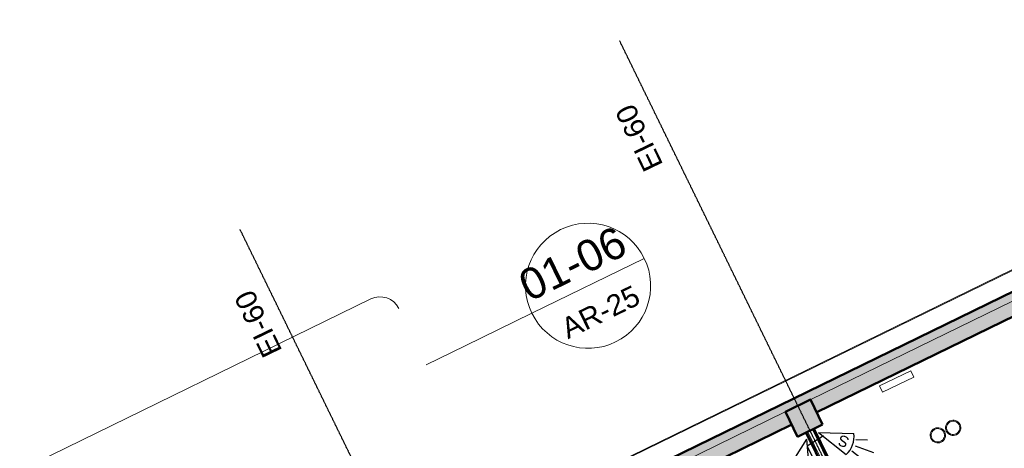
# Model space of a CAD drawing. Header units: millimetres. Extents: x -1662057 to -197461, y -941126 to 63888.
# Tile 111 of 209: x -1623283 to -1609114, y -333891 to -327722. Entities that reach past the tile are written whole.
import ezdxf

# ---------------------------------------------------------------- set-up
doc = ezdxf.new("R2010")
doc.units = ezdxf.units.MM
doc.linetypes.add('HIDDEN', pattern=[9.525, 6.35, -3.175])
for name, color, linetype, lineweight in [('A-ANNO-SYMB', 150, 'CONTINUOUS', 9), ('A-DETL', 90, 'CONTINUOUS', 5), ('A-FLOR', 192, 'CONTINUOUS', 5), ('A-MASS', 70, 'CONTINUOUS', 5), ('A-Wall', 252, 'CONTINUOUS', 0), ('A-WALL-PATT', 111, 'CONTINUOUS', 50), ('G-ANNO-TEXT', 231, 'CONTINUOUS', 9), ('I-WALL', 2, 'CONTINUOUS', 18), ('M-EQPM', 50, 'CONTINUOUS', 5), ('M-HVAC-CDFF', 50, 'CONTINUOUS', 5), ('S-Cols', 52, 'CONTINUOUS', 0), ('VS_AS', 5, 'CONTINUOUS', 25)]:
    doc.layers.add(name, color=color, linetype=linetype, lineweight=lineweight)
doc.layers.add('Apsardze', color=5, linetype='CONTINUOUS')
doc.layers.add('VS AS', color=7, linetype='CONTINUOUS')
doc.styles.add('Arial_3', font='arial.ttf', dxfattribs={"height": 300})
doc.styles.add('Arial_5', font='arial.ttf', dxfattribs={"height": 450})
doc.styles.add('ROMANS', font='arial.ttf', dxfattribs={"width": 0.8, "oblique": 15})

# ---------------------------------------------------------------- blocks, each defined once
blk = doc.blocks.new('788507_788512_ventil compact cv22 h_ 500mm - wysokość 500mm-2149061-Pirmā stāva plāns uz atzīmes 0_000 M1-150')
at = {"layer": 'M-EQPM', "color": 252}
for p, q in [((0, 0), (500, 0)), ((0, 0), (0, -102)), ((500, -102), (0, -102)), ((500, 0), (500, -102))]:
    blk.add_line(p, q, dxfattribs=at)
blk = doc.blocks.new('Swegon_AB_LOCKZONE_Bb_ALSd-_RO_RFA_2018_LevelBased - LOCKZONE Bb 100-RO_ALSd 80-100-2486362-Pirmā stāva plāns uz atzīmes 0_000 M1-150')
at = {"layer": 'M-HVAC-CDFF', "color": 252}
for radius, start, end in [(110, 360, 180), (110, 180, 360), (96, 360, 180), (96, 180, 360)]:
    blk.add_arc((0, 0), radius, start, end, dxfattribs=at)
blk = doc.blocks.new('Floor Plan - M_Callout-525-Pirmā stāva plāns uz atzīmes 0_000 M1-150')
at = {"layer": 'A-ANNO-SYMB', "color": 45}
blk.add_line((-6, 0), (6, 0), dxfattribs=at)
for start, end in [(360, 180), (180, 360)]:
    blk.add_arc((0, 0), 6, start, end, dxfattribs=at)
blk = doc.blocks.new('pir')
at = {"layer": 'Apsardze'}
for p, q in [((0, 0), (-457, 153)), ((-530, 1), (-797, 1)), ((-512, 81), (-665, 133)), ((0, 0), (-457, -152)), ((-512, -84), (-662, -135))]:
    blk.add_line(p, q, dxfattribs=at)
blk.add_arc((-151, 1), 342, 153.6522, 206.5245, dxfattribs=at)

msp = doc.modelspace()

# ---------------------------------------------------------------- hatches: boundary and pattern name
at = {"layer": 'A-Wall', "true_color": 0x636466}
for points in [[(-1607950.9298, -331487.86682), (-1607953.12365, -331483.37382), (-1611812.74311, -333367.95741), (-1611810.54926, -333372.45041), (-1608970.50811, -331985.70879)], [(-1612178.97499, -333552.34615), (-1612181.16884, -333547.85315), (-1617204.33924, -336000.57799), (-1617202.14539, -336005.07099), (-1612258.02606, -333590.94538)]]:
    msp.add_hatch(color=251, dxfattribs=at).paths.add_polyline_path(points, flags=0)
at = {"layer": 'A-WALL-PATT', "true_color": 0x636466}
h = msp.add_hatch(color=251, dxfattribs=at)
h.paths.add_polyline_path([(-1590927.4101, -322947.45186), (-1590980.06251, -322839.61994), (-1593738.6007, -324186.56511), (-1593685.94828, -324294.39703), (-1591527.15416, -323240.29622)], flags=0)
h.paths.add_polyline_path([(-1595528.09764, -325193.88583), (-1595580.75005, -325086.0539), (-1601758.53985, -328102.55887), (-1601705.88744, -328210.3908), (-1601485.73059, -328102.89212), (-1601487.92444, -328098.39913), (-1601119.49871, -327918.50339), (-1601117.30486, -327922.99638), (-1596094.13446, -325470.27154), (-1596096.32831, -325465.77855), (-1595727.90257, -325285.88281), (-1595725.70872, -325290.3758), (-1595528.21194, -325193.93845)], flags=0)
h.paths.add_polyline_path([(-1608040.87767, -331303.65395), (-1608093.53008, -331195.82203), (-1623055.34458, -338501.41016), (-1623004.88602, -338604.74909), (-1622640.95328, -338427.0472), (-1622638.75943, -338431.5402), (-1617660.519, -336000.75386), (-1617662.71285, -335996.26087), (-1617294.28711, -335816.36513), (-1617292.09326, -335820.85812), (-1612268.92286, -333368.13328), (-1612271.11671, -333363.64029), (-1611902.69098, -333183.74455), (-1611900.49713, -333188.23754), (-1609060.58323, -331801.55806)], flags=0)
for points in [[(-1607953.12365, -331483.37382), (-1608040.87767, -331303.65395), (-1611900.49713, -333188.23754), (-1611812.74311, -333367.95741), (-1608972.70506, -331981.21731)], [(-1612181.16884, -333547.85315), (-1612268.92286, -333368.13328), (-1617292.09326, -335820.85812), (-1617204.33924, -336000.57799), (-1612260.22301, -333586.4539)]]:
    msp.add_hatch(color=251, dxfattribs=at).paths.add_polyline_path(points, flags=0)
at = {"layer": 'S-Cols', "true_color": 0x636466}
msp.add_hatch(color=251, dxfattribs=at).paths.add_polyline_path([(-1611729.48209, -333549.87114), (-1611904.99012, -333190.43139), (-1612264.42987, -333365.93943), (-1612088.92183, -333725.37917)], flags=0)

# ---------------------------------------------------------------- linework, layer by layer
at = {"layer": 'A-ANNO-SYMB', "color": 251, "true_color": 0x636466}
for p, q in [((-1618229.56724, -331741.70354), (-1625497.70233, -335290.60474)), ((-1616871.10144, -332415.63245), (-1615911.85409, -331947.24902)), ((-1617432.74099, -332689.87106), (-1616871.10144, -332415.63245))]:
    msp.add_line(p, q, dxfattribs=at)
msp.add_arc((-1618097.93621, -332011.28334), 300, 26.025434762, 116.025434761, dxfattribs=at)
at = {"layer": 'A-DETL', "color": 252, "linetype": 'HIDDEN', "lineweight": 25, "true_color": 0x939598}
for p, q in [((-1609188.82736, -339208.94116), (-1614651.51506, -328021.37918)), ((-1614653.82955, -341919.13623), (-1620111.03263, -330742.80674))]:
    msp.add_line(p, q, dxfattribs=at)
at = {"layer": 'A-FLOR', "color": 251, "true_color": 0x636466}
for p, q in [((-1611812.74311, -333367.95741), (-1611817.2361, -333370.15126)), ((-1612176.67585, -333545.6593), (-1612181.16884, -333547.85315))]:
    msp.add_line(p, q, dxfattribs=at)
at = {"layer": 'A-MASS', "color": 251, "lineweight": 18, "true_color": 0x636466}
for p, q in [((-1606459.68674, -330079.79562), (-1623524.97968, -338412.47489)), ((-1606455.29904, -330088.78161), (-1623520.59198, -338421.46089))]:
    msp.add_line(p, q, dxfattribs=at)
at = {"layer": 'A-Wall', "color": 251, "lineweight": 50, "true_color": 0x636466}
for p, q in [((-1623164.51387, -338553.60275), (-1606341.83533, -330339.38777)), ((-1611810.54926, -333372.45041), (-1606787.37886, -330919.72557)), ((-1617202.14539, -336005.07099), (-1612178.97499, -333552.34615))]:
    msp.add_line(p, q, dxfattribs=at)
at = {"layer": 'A-Wall', "color": 251, "lineweight": 5, "true_color": 0x636466}
for p, q in [((-1606341.39656, -330340.28637), (-1623164.0751, -338554.50135)), ((-1606877.32673, -330735.5127), (-1611900.49713, -333188.23754)), ((-1611900.49713, -333188.23754), (-1606877.32673, -330735.5127)), ((-1606789.57271, -330915.23257), (-1611812.74311, -333367.95741)), ((-1611900.49713, -333188.23754), (-1611810.54926, -333372.45041)), ((-1612268.92286, -333368.13328), (-1617292.09326, -335820.85812)), ((-1612178.97499, -333552.34615), (-1612268.92286, -333368.13328)), ((-1612181.16884, -333547.85315), (-1617204.33924, -336000.57799)), ((-1611965.36442, -333665.04829), (-1609376.62085, -338966.78449)), ((-1611954.13192, -333659.56366), (-1609365.38835, -338961.29986)), ((-1611942.89943, -333654.07903), (-1609354.15586, -338955.81523)), ((-1611875.50448, -333621.17128), (-1609286.76091, -338922.90748)), ((-1611864.27199, -333615.68665), (-1609275.52842, -338917.42285)), ((-1611853.0395, -333610.20202), (-1609264.29593, -338911.93822))]:
    msp.add_line(p, q, dxfattribs=at)
at = {"layer": 'A-Wall', "color": 251, "true_color": 0x636466}
for p, q in [((-1612271.11671, -333363.64029), (-1611902.69098, -333183.74455)), ((-1611902.69098, -333183.74455), (-1611900.49713, -333188.23754)), ((-1612268.92286, -333368.13328), (-1612271.11671, -333363.64029))]:
    msp.add_line(p, q, dxfattribs=at)
at = {"layer": 'I-WALL', "color": 251, "lineweight": 35, "true_color": 0x636466}
for p, q in [((-1611848.5465, -333608.00817), (-1611969.85741, -333667.24214)), ((-1611969.85741, -333667.24214), (-1609381.11384, -338968.97834)), ((-1609259.80293, -338909.74437), (-1611848.5465, -333608.00817))]:
    msp.add_line(p, q, dxfattribs=at)
at = {"layer": 'S-Cols', "color": 251, "lineweight": 50, "true_color": 0x636466}
for p, q in [((-1611904.99012, -333190.43139), (-1612264.42987, -333365.93943)), ((-1611729.48209, -333549.87114), (-1611904.99012, -333190.43139)), ((-1612264.42987, -333365.93943), (-1612088.92183, -333725.37917)), ((-1612088.92183, -333725.37917), (-1611729.48209, -333549.87114))]:
    msp.add_line(p, q, dxfattribs=at)
at = {"layer": 'VS_AS', "color": 5}
msp.add_lwpolyline([(-1611715.21027, -333711.28113), (-1611949.55571, -333861.64833), (-1609217.50045, -339514.49279), (-1617444.98282, -343587.59153)], dxfattribs=at)

# ---------------------------------------------------------------- block references
at = {"layer": 'A-ANNO-SYMB', "color": 251, "true_color": 0x636466, "xscale": 149.9999999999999, "yscale": 149.9999999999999, "zscale": 149.9999999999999, "rotation": 26.06501624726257}
msp.add_blockref('Floor Plan - M_Callout-525-Pirmā stāva plāns uz atzīmes 0_000 M1-150', (-1615103.11467, -331552.35593), dxfattribs=at)
at = {"layer": 'M-EQPM', "color": 251, "true_color": 0x636466, "rotation": 26.02731377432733}
msp.add_blockref('788507_788512_ventil compact cv22 h_ 500mm - wysokość 500mm-2149061-Pirmā stāva plāns uz atzīmes 0_000 M1-150', (-1610909.30026, -332993.59291), dxfattribs=at)
at = {"layer": 'M-HVAC-CDFF', "color": 251, "true_color": 0x636466, "rotation": 116.0255127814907}
for p in [(-1609850.11057, -333596.43686), (-1610070.3608, -333703.9815)]:
    msp.add_blockref('Swegon_AB_LOCKZONE_Bb_ALSd-_RO_RFA_2018_LevelBased - LOCKZONE Bb 100-RO_ALSd 80-100-2486362-Pirmā stāva plāns uz atzīmes 0_000 M1-150', p, dxfattribs=at)
at = {"layer": 'VS AS', "xscale": 1.0546875, "yscale": 1.0546875, "zscale": 1.0546875}
for p, rotation in [((-1611786.66161, -333664.60066), 160.168882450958), ((-1611958.91114, -333759.02951), 76.11794946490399)]:
    msp.add_blockref('pir', p, dxfattribs=dict(at, rotation=rotation))

# ---------------------------------------------------------------- texts
at = {"layer": 'A-ANNO-SYMB', "color": 251, "true_color": 0x636466, "attachment_point": 1, "rotation": 26.065016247}
for s, insert, char_height, width, style in [('01-06', (-1616148.31832, -331383.07962), 450, 1984.1765625, 'Arial_5'), ('AR-25', (-1615525.03525, -332053.26949), 300, 1467.088125, 'Arial_3')]:
    msp.add_mtext(s, dxfattribs=dict(at, insert=insert, char_height=char_height, width=width, style=style))
at = {"layer": 'G-ANNO-TEXT', "color": 251, "true_color": 0x636466, "char_height": 300, "width": 1238.6071875, "attachment_point": 1, "rotation": 115.80145072, "style": 'Arial_3'}
for insert in [(-1614287.70863, -329940.57954), (-1619769.1647, -332617.07713)]:
    msp.add_mtext('EI-60', dxfattribs=dict(at, insert=insert))
at = {"layer": 'VS AS', "color": 5, "style": 'ROMANS'}
msp.add_text('S', height=158.20312, rotation=160.168882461, dxfattribs=at).set_placement((-1611331.81155, -333741.08039, 875.19667))

doc.saveas('drawing.dxf')
